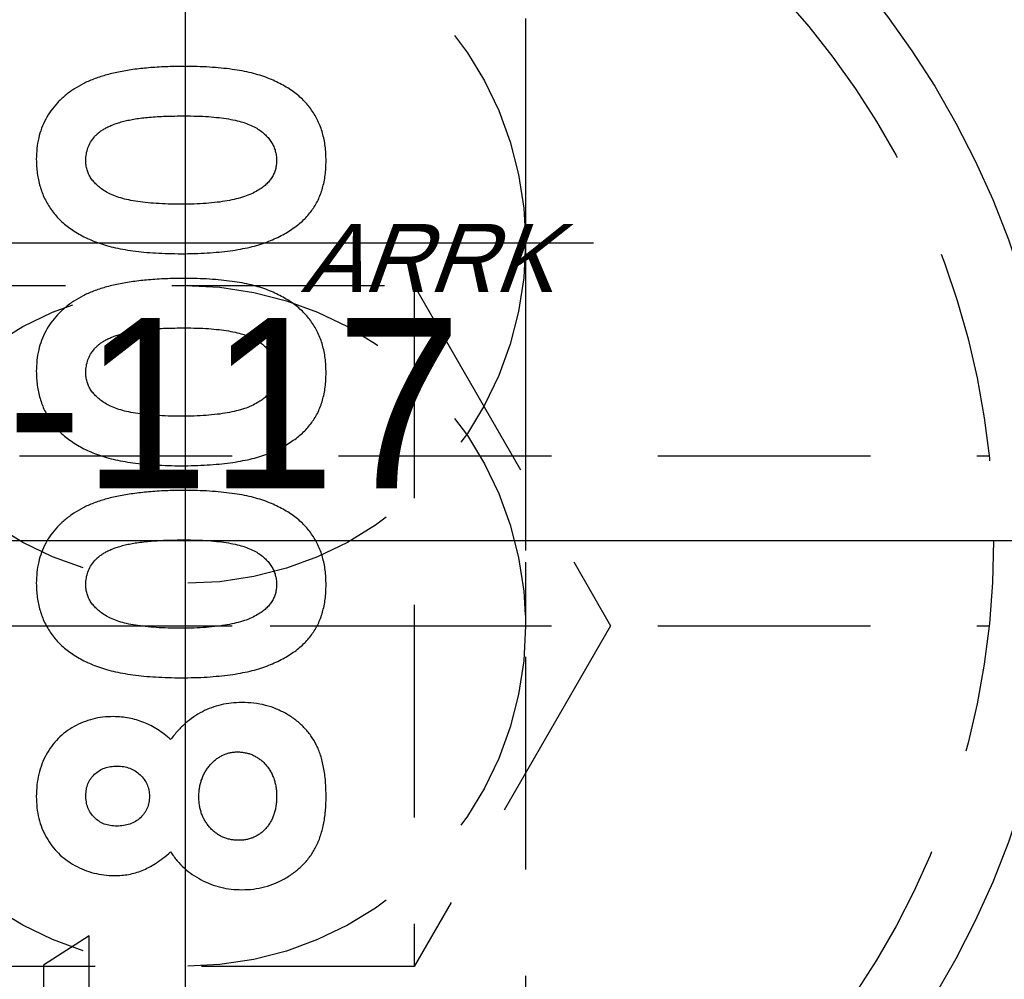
# Model space of a CAD drawing. Extents: x 2651 to 11825, y -3833 to 1075.
# Tile 256 of 256: x 4109 to 4120, y 314 to 326. Entities that reach past the tile are written whole.
import ezdxf

# ---------------------------------------------------------------- set-up
doc = ezdxf.new("R2010")
doc.units = 0
doc.header["$LTSCALE"] = 10
for name, pattern in [('CENTER', [2, 1.25, -0.25, 0.25, -0.25]), ('CNSCEN', [17, 15, -1, 0, -1]), ('CNSHID', [4, 3, -1]), ('HIDDEN', [0.375, 0.25, -0.125])]:
    doc.linetypes.add(name, pattern=pattern)
doc.layers.get('0').update_dxf_attribs({"linetype": 'CONTINUOUS'})
doc.layers.get('Defpoints').update_dxf_attribs({"linetype": 'CONTINUOUS'})
for name, color, linetype in [('1', 7, 'CONTINUOUS'), ('9', 3, 'CONTINUOUS'), ('COOL', 150, 'HIDDEN'), ('DIM', 3, 'CONTINUOUS'), ('PIN', 3, 'CONTINUOUS'), ('WL1-HL', 4, 'CNSHID'), ('WOR1-CL', 1, 'CNSCEN'), ('WOR1-DL', 7, 'CONTINUOUS')]:
    doc.layers.add(name, color=color, linetype=linetype)
doc.styles.add('china', font='txt')
doc.styles.get("Standard").update_dxf_attribs({"font": 'romans.shx'})
doc.dimstyles.new('MM& INCH5', dxfattribs={"dimtxt": 5, "dimasz": 2.5, "dimexe": 1, "dimexo": 0.5, "dimtad": 0, "dimrnd": 1.38778e-17, "dimzin": 9, "dimdsep": 46, "dimtxsty": 'Standard', "dimblk": 'CLOSED', "dimcen": 0, "dimclrd": 3, "dimclre": 3, "dimclrt": 3, "dimazin": 2, "dimtfac": 0.75, "dimtofl": 0, "dimtmove": 0, "dimatfit": 3, "dimfxl": 0, "dimtolj": 1, "dimarcsym": 0})
doc.dimstyles.new('T5', dxfattribs={"dimtxt": 5, "dimasz": 4, "dimexe": 1.5, "dimexo": 1, "dimgap": 1.5, "dimtad": 0, "dimrnd": 1.38778e-17, "dimzin": 9, "dimdsep": 46, "dimtxsty": 'Standard', "dimblk": 'CLOSED', "dimcen": 0, "dimclrd": 3, "dimclre": 3, "dimclrt": 3, "dimazin": 2, "dimtfac": 0.75, "dimtofl": 0, "dimtmove": 0, "dimatfit": 3, "dimfxl": 0, "dimtolj": 1, "dimarcsym": 0})

# ---------------------------------------------------------------- blocks, each defined once
blk = doc.blocks.new('DSD')
at = {"layer": '1', "color": 7, "linetype": 'Continuous'}
for p, q in [((483.499, 546.355), (482.959, 546.008)), ((483.499, 545.691), (483.499, 546.355)), ((482.959, 546.008), (482.959, 545.11))]:
    blk.add_line(p, q, dxfattribs=at)
for points, knots in [([(484.61, 556.569), (484.539, 556.568), (484.4, 556.567), (484.2, 556.554), (484.015, 556.534), (483.845, 556.505), (483.69, 556.468), (483.552, 556.422), (483.427, 556.369), (483.353, 556.324), (483.317, 556.303)], [0, 0, 0, 0, 0.161071, 0.310789, 0.449904, 0.578376, 0.696617, 0.805987, 0.906562, 1, 1, 1, 1]), ([(486.281, 555.461), (486.28, 555.49), (486.279, 555.547), (486.272, 555.631), (486.258, 555.71), (486.24, 555.786), (486.216, 555.859), (486.187, 555.929), (486.152, 555.994), (486.112, 556.057), (486.067, 556.115), (486.016, 556.17), (485.96, 556.223), (485.897, 556.272), (485.83, 556.317), (485.757, 556.359), (485.679, 556.398), (485.594, 556.434), (485.502, 556.466), (485.402, 556.494), (485.292, 556.517), (485.173, 556.536), (485.046, 556.55), (484.909, 556.561), (484.763, 556.568), (484.662, 556.569), (484.61, 556.569)], [0, 0, 0, 0, 0.038217, 0.074867, 0.110158, 0.144454, 0.17808, 0.211171, 0.243687, 0.275872, 0.308376, 0.341263, 0.37515, 0.409655, 0.445157, 0.482073, 0.520576, 0.560554, 0.603108, 0.648689, 0.697948, 0.750768, 0.807309, 0.867656, 0.931861, 1, 1, 1, 1]), ([(483.317, 556.303), (483.282, 556.278), (483.213, 556.229), (483.123, 556.143), (483.047, 556.05), (482.984, 555.95), (482.935, 555.842), (482.901, 555.727), (482.881, 555.605), (482.878, 555.521), (482.876, 555.478)], [0, 0, 0, 0, 0.132314, 0.2587, 0.380912, 0.500535, 0.620923, 0.742376, 0.868281, 1, 1, 1, 1]), ([(483.458, 555.464), (483.459, 555.489), (483.461, 555.539), (483.481, 555.612), (483.512, 555.68), (483.55, 555.732), (483.585, 555.771), (483.618, 555.798), (483.654, 555.824), (483.695, 555.847), (483.741, 555.869), (483.79, 555.89), (483.845, 555.908), (483.904, 555.925), (483.969, 555.94), (484.041, 555.953), (484.12, 555.964), (484.205, 555.972), (484.298, 555.979), (484.398, 555.984), (484.505, 555.986), (484.579, 555.987), (484.617, 555.988)], [0, 0, 0, 0, 0.053834, 0.105543, 0.158054, 0.211987, 0.240207, 0.269794, 0.301343, 0.334608, 0.370284, 0.408089, 0.448681, 0.492069, 0.538664, 0.590371, 0.646388, 0.707195, 0.772947, 0.843643, 0.919308, 1, 1, 1, 1]), ([(484.617, 555.988), (484.666, 555.987), (484.761, 555.986), (484.897, 555.98), (485.021, 555.968), (485.133, 555.953), (485.233, 555.932), (485.322, 555.908), (485.399, 555.879), (485.465, 555.844), (485.52, 555.806), (485.568, 555.765), (485.609, 555.722), (485.642, 555.676), (485.668, 555.627), (485.686, 555.575), (485.697, 555.52), (485.699, 555.483), (485.7, 555.464)], [0, 0, 0, 0, 0.110734, 0.212341, 0.305502, 0.389835, 0.46669, 0.535262, 0.596763, 0.651066, 0.701036, 0.74786, 0.791833, 0.834284, 0.875334, 0.916035, 0.957652, 1, 1, 1, 1]), ([(482.876, 555.478), (482.877, 555.45), (482.878, 555.395), (482.886, 555.313), (482.9, 555.235), (482.919, 555.159), (482.943, 555.086), (482.973, 555.017), (483.009, 554.95), (483.05, 554.887), (483.096, 554.826), (483.149, 554.769), (483.207, 554.715), (483.271, 554.666), (483.341, 554.62), (483.416, 554.577), (483.497, 554.538), (483.584, 554.502), (483.679, 554.47), (483.782, 554.443), (483.893, 554.42), (484.014, 554.401), (484.143, 554.386), (484.281, 554.376), (484.428, 554.369), (484.528, 554.369), (484.58, 554.368)], [0, 0, 0, 0, 0.036635, 0.072034, 0.106626, 0.140306, 0.173619, 0.206426, 0.239067, 0.271883, 0.30484, 0.338529, 0.372616, 0.407548, 0.443719, 0.481312, 0.520113, 0.560913, 0.604025, 0.650075, 0.699572, 0.752363, 0.808789, 0.868954, 0.932675, 1, 1, 1, 1]), ([(484.58, 554.95), (484.529, 554.95), (484.431, 554.95), (484.29, 554.958), (484.161, 554.968), (484.044, 554.984), (483.94, 555.003), (483.849, 555.028), (483.769, 555.056), (483.701, 555.091), (483.644, 555.128), (483.594, 555.168), (483.552, 555.211), (483.517, 555.256), (483.49, 555.304), (483.471, 555.355), (483.46, 555.409), (483.458, 555.445), (483.458, 555.464)], [0, 0, 0, 0, 0.112115, 0.215802, 0.310203, 0.395993, 0.47341, 0.542778, 0.604548, 0.659357, 0.708764, 0.755356, 0.798687, 0.840017, 0.880203, 0.919733, 0.959049, 1, 1, 1, 1]), ([(484.58, 554.368), (484.632, 554.369), (484.734, 554.369), (484.882, 554.376), (485.021, 554.387), (485.151, 554.401), (485.272, 554.421), (485.385, 554.444), (485.489, 554.471), (485.583, 554.504), (485.671, 554.54), (485.752, 554.579), (485.827, 554.621), (485.896, 554.665), (485.959, 554.714), (486.017, 554.764), (486.067, 554.818), (486.113, 554.875), (486.153, 554.935), (486.188, 554.999), (486.216, 555.067), (486.24, 555.138), (486.258, 555.214), (486.272, 555.293), (486.279, 555.376), (486.28, 555.432), (486.281, 555.461)], [0, 0, 0, 0, 0.068491, 0.133077, 0.193829, 0.251083, 0.304401, 0.354408, 0.401295, 0.444701, 0.485692, 0.524676, 0.562307, 0.597947, 0.632474, 0.665752, 0.697985, 0.729586, 0.760825, 0.792355, 0.824313, 0.857156, 0.890927, 0.92596, 0.962061, 1, 1, 1, 1]), ([(485.7, 555.464), (485.699, 555.446), (485.698, 555.41), (485.687, 555.358), (485.67, 555.309), (485.645, 555.263), (485.613, 555.219), (485.575, 555.179), (485.529, 555.142), (485.495, 555.12), (485.477, 555.109)], [0, 0, 0, 0, 0.124035, 0.242846, 0.360342, 0.479042, 0.599334, 0.725488, 0.858549, 1, 1, 1, 1]), ([(485.477, 555.109), (485.453, 555.096), (485.403, 555.069), (485.318, 555.037), (485.223, 555.01), (485.116, 554.987), (484.998, 554.971), (484.868, 554.958), (484.728, 554.951), (484.631, 554.95), (484.58, 554.95)], [0, 0, 0, 0, 0.088871, 0.186355, 0.294078, 0.412237, 0.541778, 0.682703, 0.835096, 1, 1, 1, 1]), ([(484.61, 554.078), (484.539, 554.077), (484.4, 554.076), (484.2, 554.062), (484.015, 554.043), (483.845, 554.013), (483.69, 553.977), (483.552, 553.931), (483.427, 553.878), (483.353, 553.833), (483.317, 553.812)], [0, 0, 0, 0, 0.161071, 0.310789, 0.449904, 0.578376, 0.696617, 0.805987, 0.906562, 1, 1, 1, 1]), ([(486.281, 552.97), (486.28, 552.999), (486.279, 553.056), (486.272, 553.139), (486.258, 553.219), (486.24, 553.295), (486.216, 553.368), (486.187, 553.437), (486.152, 553.503), (486.112, 553.565), (486.067, 553.624), (486.016, 553.679), (485.96, 553.732), (485.897, 553.78), (485.83, 553.826), (485.757, 553.868), (485.679, 553.907), (485.594, 553.943), (485.502, 553.975), (485.402, 554.003), (485.292, 554.026), (485.173, 554.044), (485.046, 554.059), (484.909, 554.07), (484.763, 554.077), (484.662, 554.077), (484.61, 554.078)], [0, 0, 0, 0, 0.038217, 0.074867, 0.110158, 0.144454, 0.17808, 0.211171, 0.243687, 0.275872, 0.308376, 0.341263, 0.37515, 0.409655, 0.445157, 0.482073, 0.520576, 0.560554, 0.603108, 0.648689, 0.697948, 0.750768, 0.807309, 0.867656, 0.931861, 1, 1, 1, 1]), ([(483.317, 553.812), (483.282, 553.787), (483.213, 553.737), (483.123, 553.651), (483.047, 553.559), (482.984, 553.458), (482.935, 553.351), (482.901, 553.236), (482.881, 553.114), (482.878, 553.03), (482.876, 552.987)], [0, 0, 0, 0, 0.132314, 0.2587, 0.380912, 0.500535, 0.620923, 0.742376, 0.868281, 1, 1, 1, 1]), ([(483.458, 552.973), (483.459, 552.998), (483.461, 553.048), (483.481, 553.121), (483.512, 553.189), (483.55, 553.241), (483.585, 553.28), (483.618, 553.307), (483.654, 553.333), (483.695, 553.356), (483.741, 553.378), (483.79, 553.399), (483.845, 553.417), (483.904, 553.434), (483.969, 553.449), (484.041, 553.461), (484.12, 553.473), (484.205, 553.481), (484.298, 553.488), (484.398, 553.493), (484.505, 553.495), (484.579, 553.496), (484.617, 553.496)], [0, 0, 0, 0, 0.053834, 0.105543, 0.158054, 0.211987, 0.240207, 0.269794, 0.301343, 0.334608, 0.370284, 0.408089, 0.448681, 0.492069, 0.538664, 0.590371, 0.646388, 0.707195, 0.772947, 0.843643, 0.919308, 1, 1, 1, 1]), ([(484.617, 553.496), (484.666, 553.496), (484.761, 553.495), (484.897, 553.489), (485.021, 553.477), (485.133, 553.462), (485.233, 553.441), (485.322, 553.417), (485.399, 553.387), (485.465, 553.353), (485.52, 553.315), (485.568, 553.274), (485.609, 553.231), (485.642, 553.185), (485.668, 553.136), (485.686, 553.084), (485.697, 553.029), (485.699, 552.992), (485.7, 552.973)], [0, 0, 0, 0, 0.110734, 0.212341, 0.305502, 0.389835, 0.46669, 0.535262, 0.596763, 0.651066, 0.701036, 0.74786, 0.791833, 0.834284, 0.875334, 0.916035, 0.957652, 1, 1, 1, 1]), ([(482.876, 552.987), (482.877, 552.959), (482.878, 552.904), (482.886, 552.822), (482.9, 552.744), (482.919, 552.668), (482.943, 552.595), (482.973, 552.525), (483.009, 552.459), (483.05, 552.395), (483.096, 552.335), (483.149, 552.278), (483.207, 552.224), (483.271, 552.175), (483.341, 552.129), (483.416, 552.086), (483.497, 552.047), (483.584, 552.011), (483.679, 551.979), (483.782, 551.952), (483.893, 551.929), (484.014, 551.91), (484.143, 551.895), (484.281, 551.885), (484.428, 551.878), (484.528, 551.877), (484.58, 551.877)], [0, 0, 0, 0, 0.036635, 0.072034, 0.106626, 0.140306, 0.173619, 0.206426, 0.239067, 0.271883, 0.30484, 0.338529, 0.372616, 0.407548, 0.443719, 0.481312, 0.520113, 0.560913, 0.604025, 0.650075, 0.699572, 0.752363, 0.808789, 0.868954, 0.932675, 1, 1, 1, 1]), ([(484.58, 552.458), (484.529, 552.459), (484.431, 552.459), (484.29, 552.467), (484.161, 552.477), (484.044, 552.492), (483.94, 552.512), (483.849, 552.537), (483.769, 552.565), (483.701, 552.599), (483.644, 552.637), (483.594, 552.677), (483.552, 552.72), (483.517, 552.765), (483.49, 552.813), (483.471, 552.864), (483.46, 552.918), (483.458, 552.954), (483.458, 552.973)], [0, 0, 0, 0, 0.112115, 0.215802, 0.310203, 0.395993, 0.47341, 0.542778, 0.604548, 0.659357, 0.708764, 0.755356, 0.798687, 0.840017, 0.880203, 0.919733, 0.959049, 1, 1, 1, 1]), ([(484.58, 551.877), (484.632, 551.877), (484.734, 551.878), (484.882, 551.885), (485.021, 551.896), (485.151, 551.91), (485.272, 551.93), (485.385, 551.953), (485.489, 551.98), (485.583, 552.013), (485.671, 552.049), (485.752, 552.088), (485.827, 552.13), (485.896, 552.174), (485.959, 552.222), (486.017, 552.273), (486.067, 552.327), (486.113, 552.384), (486.153, 552.444), (486.188, 552.507), (486.216, 552.576), (486.24, 552.647), (486.258, 552.723), (486.272, 552.802), (486.279, 552.885), (486.28, 552.941), (486.281, 552.97)], [0, 0, 0, 0, 0.068491, 0.133077, 0.193829, 0.251083, 0.304401, 0.354408, 0.401295, 0.444701, 0.485692, 0.524676, 0.562307, 0.597947, 0.632474, 0.665752, 0.697985, 0.729586, 0.760825, 0.792355, 0.824313, 0.857156, 0.890927, 0.92596, 0.962061, 1, 1, 1, 1]), ([(485.7, 552.973), (485.699, 552.955), (485.698, 552.919), (485.687, 552.867), (485.67, 552.818), (485.645, 552.772), (485.613, 552.728), (485.575, 552.688), (485.529, 552.651), (485.495, 552.629), (485.477, 552.618)], [0, 0, 0, 0, 0.124035, 0.242846, 0.360342, 0.479042, 0.599334, 0.725488, 0.858549, 1, 1, 1, 1]), ([(485.477, 552.618), (485.453, 552.605), (485.403, 552.577), (485.318, 552.546), (485.223, 552.519), (485.116, 552.496), (484.998, 552.48), (484.868, 552.467), (484.728, 552.46), (484.631, 552.459), (484.58, 552.458)], [0, 0, 0, 0, 0.088871, 0.186355, 0.294078, 0.412237, 0.541778, 0.682703, 0.835096, 1, 1, 1, 1]), ([(484.61, 551.587), (484.539, 551.586), (484.4, 551.585), (484.2, 551.571), (484.015, 551.551), (483.845, 551.522), (483.69, 551.486), (483.552, 551.44), (483.427, 551.387), (483.353, 551.342), (483.317, 551.321)], [0, 0, 0, 0, 0.161071, 0.310789, 0.449904, 0.578376, 0.696617, 0.805987, 0.906562, 1, 1, 1, 1]), ([(486.281, 550.479), (486.28, 550.508), (486.279, 550.565), (486.272, 550.648), (486.258, 550.728), (486.24, 550.804), (486.216, 550.877), (486.187, 550.946), (486.152, 551.012), (486.112, 551.074), (486.067, 551.133), (486.016, 551.188), (485.96, 551.241), (485.897, 551.289), (485.83, 551.335), (485.757, 551.377), (485.679, 551.416), (485.594, 551.452), (485.502, 551.484), (485.402, 551.512), (485.292, 551.535), (485.173, 551.553), (485.046, 551.568), (484.909, 551.579), (484.763, 551.586), (484.662, 551.586), (484.61, 551.587)], [0, 0, 0, 0, 0.038217, 0.074867, 0.110158, 0.144454, 0.17808, 0.211171, 0.243687, 0.275872, 0.308376, 0.341263, 0.37515, 0.409655, 0.445157, 0.482073, 0.520576, 0.560554, 0.603108, 0.648689, 0.697948, 0.750768, 0.807309, 0.867656, 0.931861, 1, 1, 1, 1]), ([(483.317, 551.321), (483.282, 551.295), (483.213, 551.246), (483.123, 551.16), (483.047, 551.068), (482.984, 550.967), (482.935, 550.86), (482.901, 550.745), (482.881, 550.623), (482.878, 550.539), (482.876, 550.496)], [0, 0, 0, 0, 0.132314, 0.2587, 0.380912, 0.500535, 0.620923, 0.742376, 0.868281, 1, 1, 1, 1]), ([(483.458, 550.482), (483.459, 550.507), (483.461, 550.557), (483.481, 550.629), (483.512, 550.698), (483.55, 550.75), (483.585, 550.788), (483.618, 550.815), (483.654, 550.842), (483.695, 550.865), (483.741, 550.887), (483.79, 550.908), (483.845, 550.925), (483.904, 550.943), (483.969, 550.958), (484.041, 550.97), (484.12, 550.982), (484.205, 550.989), (484.298, 550.997), (484.398, 551.002), (484.505, 551.004), (484.579, 551.005), (484.617, 551.005)], [0, 0, 0, 0, 0.053834, 0.105543, 0.158054, 0.211987, 0.240207, 0.269794, 0.301343, 0.334608, 0.370284, 0.408089, 0.448681, 0.492069, 0.538664, 0.590371, 0.646388, 0.707195, 0.772947, 0.843643, 0.919308, 1, 1, 1, 1]), ([(484.617, 551.005), (484.666, 551.005), (484.761, 551.004), (484.897, 550.998), (485.021, 550.986), (485.133, 550.971), (485.233, 550.95), (485.322, 550.926), (485.399, 550.896), (485.465, 550.862), (485.52, 550.824), (485.568, 550.783), (485.609, 550.74), (485.642, 550.694), (485.668, 550.645), (485.686, 550.593), (485.697, 550.538), (485.699, 550.501), (485.7, 550.482)], [0, 0, 0, 0, 0.110734, 0.212341, 0.305502, 0.389835, 0.46669, 0.535262, 0.596763, 0.651066, 0.701036, 0.74786, 0.791833, 0.834284, 0.875334, 0.916035, 0.957652, 1, 1, 1, 1]), ([(482.876, 550.496), (482.877, 550.468), (482.878, 550.413), (482.886, 550.331), (482.9, 550.253), (482.919, 550.177), (482.943, 550.104), (482.973, 550.034), (483.009, 549.968), (483.05, 549.904), (483.096, 549.843), (483.149, 549.787), (483.207, 549.733), (483.271, 549.684), (483.341, 549.638), (483.416, 549.595), (483.497, 549.556), (483.584, 549.52), (483.679, 549.488), (483.782, 549.461), (483.893, 549.438), (484.014, 549.418), (484.143, 549.404), (484.281, 549.394), (484.428, 549.387), (484.528, 549.386), (484.58, 549.386)], [0, 0, 0, 0, 0.036635, 0.072034, 0.106626, 0.140306, 0.173619, 0.206426, 0.239067, 0.271883, 0.30484, 0.338529, 0.372616, 0.407548, 0.443719, 0.481312, 0.520113, 0.560913, 0.604025, 0.650075, 0.699572, 0.752363, 0.808789, 0.868954, 0.932675, 1, 1, 1, 1]), ([(484.58, 549.967), (484.529, 549.967), (484.431, 549.968), (484.29, 549.975), (484.161, 549.986), (484.044, 550.001), (483.94, 550.021), (483.849, 550.045), (483.769, 550.074), (483.701, 550.108), (483.644, 550.146), (483.594, 550.186), (483.552, 550.229), (483.517, 550.274), (483.49, 550.322), (483.471, 550.373), (483.46, 550.426), (483.458, 550.463), (483.458, 550.482)], [0, 0, 0, 0, 0.112115, 0.215802, 0.310203, 0.395993, 0.47341, 0.542778, 0.604548, 0.659357, 0.708764, 0.755356, 0.798687, 0.840017, 0.880203, 0.919733, 0.959049, 1, 1, 1, 1]), ([(484.58, 549.386), (484.632, 549.386), (484.734, 549.387), (484.882, 549.393), (485.021, 549.405), (485.151, 549.419), (485.272, 549.439), (485.385, 549.462), (485.489, 549.489), (485.583, 549.522), (485.671, 549.558), (485.752, 549.597), (485.827, 549.639), (485.896, 549.683), (485.959, 549.731), (486.017, 549.782), (486.067, 549.836), (486.113, 549.892), (486.153, 549.953), (486.188, 550.016), (486.216, 550.084), (486.24, 550.156), (486.258, 550.231), (486.272, 550.31), (486.279, 550.394), (486.28, 550.45), (486.281, 550.479)], [0, 0, 0, 0, 0.068491, 0.133077, 0.193829, 0.251083, 0.304401, 0.354408, 0.401295, 0.444701, 0.485692, 0.524676, 0.562307, 0.597947, 0.632474, 0.665752, 0.697985, 0.729586, 0.760825, 0.792355, 0.824313, 0.857156, 0.890927, 0.92596, 0.962061, 1, 1, 1, 1]), ([(485.7, 550.482), (485.699, 550.463), (485.698, 550.428), (485.687, 550.376), (485.67, 550.327), (485.645, 550.28), (485.613, 550.237), (485.575, 550.197), (485.529, 550.16), (485.495, 550.138), (485.477, 550.127)], [0, 0, 0, 0, 0.124035, 0.242846, 0.360342, 0.479042, 0.599334, 0.725488, 0.858549, 1, 1, 1, 1]), ([(485.477, 550.127), (485.453, 550.114), (485.403, 550.086), (485.318, 550.055), (485.223, 550.028), (485.116, 550.005), (484.998, 549.989), (484.868, 549.975), (484.728, 549.969), (484.631, 549.968), (484.58, 549.967)], [0, 0, 0, 0, 0.088871, 0.186355, 0.294078, 0.412237, 0.541778, 0.682703, 0.835096, 1, 1, 1, 1]), ([(485.291, 549.095), (485.249, 549.094), (485.168, 549.091), (485.048, 549.071), (484.934, 549.036), (484.826, 548.988), (484.723, 548.927), (484.627, 548.851), (484.536, 548.762), (484.482, 548.695), (484.454, 548.66)], [0, 0, 0, 0, 0.127276, 0.250113, 0.370492, 0.489901, 0.611006, 0.735976, 0.864676, 1, 1, 1, 1]), ([(486.281, 547.987), (486.281, 548.018), (486.28, 548.079), (486.275, 548.168), (486.266, 548.252), (486.253, 548.331), (486.237, 548.405), (486.217, 548.474), (486.194, 548.538), (486.159, 548.617), (486.104, 548.706), (486.023, 548.804), (485.927, 548.889), (485.819, 548.963), (485.698, 549.021), (485.569, 549.065), (485.432, 549.091), (485.339, 549.094), (485.291, 549.095)], [0, 0, 0, 0, 0.055435, 0.108254, 0.158196, 0.205337, 0.250257, 0.292763, 0.333308, 0.371723, 0.445982, 0.520049, 0.595546, 0.673687, 0.753384, 0.833349, 0.915178, 1, 1, 1, 1]), ([(483.784, 548.929), (483.742, 548.928), (483.66, 548.925), (483.54, 548.903), (483.426, 548.865), (483.318, 548.814), (483.219, 548.75), (483.13, 548.673), (483.055, 548.582), (482.99, 548.482), (482.939, 548.372), (482.903, 548.252), (482.88, 548.124), (482.878, 548.036), (482.876, 547.991)], [0, 0, 0, 0, 0.085205, 0.168105, 0.249227, 0.330676, 0.411657, 0.491096, 0.570629, 0.651741, 0.734794, 0.819583, 0.907717, 1, 1, 1, 1]), ([(484.454, 548.66), (484.429, 548.681), (484.381, 548.724), (484.302, 548.778), (484.222, 548.824), (484.139, 548.863), (484.053, 548.892), (483.966, 548.914), (483.876, 548.926), (483.815, 548.928), (483.784, 548.929)], [0, 0, 0, 0, 0.132691, 0.261229, 0.386616, 0.5095, 0.631048, 0.753001, 0.875241, 1, 1, 1, 1]), ([(484.786, 547.986), (484.787, 548.004), (484.787, 548.04), (484.794, 548.093), (484.804, 548.143), (484.818, 548.192), (484.838, 548.238), (484.861, 548.282), (484.888, 548.323), (484.919, 548.362), (484.953, 548.397), (484.989, 548.429), (485.027, 548.455), (485.066, 548.476), (485.106, 548.494), (485.149, 548.505), (485.193, 548.513), (485.223, 548.514), (485.238, 548.514)], [0, 0, 0, 0, 0.070599, 0.139149, 0.206028, 0.270871, 0.334512, 0.399137, 0.463434, 0.527972, 0.592126, 0.65344, 0.712618, 0.770133, 0.826602, 0.883252, 0.941109, 1, 1, 1, 1]), ([(485.238, 548.514), (485.254, 548.514), (485.286, 548.513), (485.331, 548.506), (485.376, 548.495), (485.418, 548.479), (485.458, 548.459), (485.496, 548.434), (485.533, 548.405), (485.567, 548.371), (485.598, 548.334), (485.625, 548.293), (485.649, 548.25), (485.666, 548.204), (485.682, 548.155), (485.692, 548.104), (485.699, 548.049), (485.699, 548.012), (485.7, 547.993)], [0, 0, 0, 0, 0.060864, 0.120715, 0.178298, 0.236019, 0.29302, 0.351482, 0.411328, 0.473181, 0.535898, 0.598282, 0.66091, 0.724489, 0.789043, 0.857007, 0.926649, 1, 1, 1, 1]), ([(483.458, 548.005), (483.459, 548.029), (483.461, 548.075), (483.481, 548.142), (483.514, 548.201), (483.56, 548.253), (483.615, 548.295), (483.679, 548.327), (483.75, 548.345), (483.8, 548.347), (483.825, 548.348)], [0, 0, 0, 0, 0.127262, 0.247553, 0.366178, 0.488656, 0.611945, 0.735099, 0.863648, 1, 1, 1, 1]), ([(483.825, 548.348), (483.851, 548.347), (483.902, 548.344), (483.974, 548.325), (484.04, 548.293), (484.097, 548.248), (484.144, 548.194), (484.18, 548.133), (484.201, 548.065), (484.204, 548.018), (484.205, 547.994)], [0, 0, 0, 0, 0.133898, 0.261449, 0.385304, 0.511572, 0.636353, 0.7554, 0.874932, 1, 1, 1, 1]), ([(482.876, 547.991), (482.878, 547.946), (482.88, 547.86), (482.903, 547.734), (482.939, 547.617), (482.992, 547.508), (483.057, 547.409), (483.135, 547.321), (483.226, 547.244), (483.328, 547.179), (483.437, 547.126), (483.552, 547.088), (483.671, 547.066), (483.752, 547.063), (483.793, 547.061)], [0, 0, 0, 0, 0.091221, 0.177862, 0.261335, 0.343215, 0.424061, 0.504025, 0.585043, 0.667993, 0.751668, 0.833587, 0.916294, 1, 1, 1, 1]), ([(483.821, 547.642), (483.795, 547.643), (483.746, 547.646), (483.675, 547.664), (483.612, 547.697), (483.557, 547.74), (483.513, 547.795), (483.48, 547.858), (483.461, 547.929), (483.459, 547.979), (483.458, 548.005)], [0, 0, 0, 0, 0.133239, 0.257679, 0.377945, 0.498835, 0.619558, 0.739824, 0.86564, 1, 1, 1, 1]), ([(484.205, 547.994), (484.204, 547.969), (484.202, 547.921), (484.181, 547.853), (484.147, 547.792), (484.1, 547.739), (484.042, 547.696), (483.975, 547.664), (483.9, 547.646), (483.848, 547.643), (483.821, 547.642)], [0, 0, 0, 0, 0.1261, 0.245667, 0.362596, 0.483064, 0.606895, 0.731199, 0.860607, 1, 1, 1, 1]), ([(485.251, 547.476), (485.235, 547.477), (485.203, 547.478), (485.157, 547.484), (485.112, 547.496), (485.069, 547.512), (485.028, 547.532), (484.99, 547.558), (484.953, 547.587), (484.919, 547.622), (484.888, 547.659), (484.861, 547.699), (484.837, 547.741), (484.818, 547.786), (484.804, 547.833), (484.794, 547.882), (484.787, 547.933), (484.787, 547.968), (484.786, 547.986)], [0, 0, 0, 0, 0.063232, 0.123596, 0.183631, 0.241965, 0.301454, 0.360997, 0.421479, 0.484582, 0.547964, 0.610316, 0.672871, 0.735109, 0.798492, 0.863878, 0.930919, 1, 1, 1, 1]), ([(485.7, 547.993), (485.699, 547.974), (485.699, 547.936), (485.693, 547.881), (485.683, 547.83), (485.669, 547.781), (485.652, 547.735), (485.63, 547.692), (485.604, 547.652), (485.575, 547.616), (485.543, 547.583), (485.508, 547.554), (485.471, 547.53), (485.431, 547.51), (485.389, 547.495), (485.345, 547.484), (485.299, 547.477), (485.267, 547.476), (485.251, 547.476)], [0, 0, 0, 0, 0.075044, 0.146237, 0.214829, 0.280463, 0.343689, 0.406255, 0.467269, 0.527809, 0.587997, 0.646697, 0.703965, 0.760495, 0.818097, 0.877165, 0.937588, 1, 1, 1, 1]), ([(485.291, 546.895), (485.337, 546.896), (485.427, 546.899), (485.559, 546.926), (485.687, 546.97), (485.807, 547.029), (485.917, 547.103), (486.015, 547.189), (486.098, 547.288), (486.153, 547.38), (486.191, 547.46), (486.214, 547.523), (486.235, 547.591), (486.252, 547.662), (486.265, 547.738), (486.274, 547.818), (486.28, 547.901), (486.281, 547.958), (486.281, 547.987)], [0, 0, 0, 0, 0.082105, 0.162845, 0.24281, 0.324136, 0.404552, 0.481939, 0.558683, 0.635915, 0.675544, 0.716421, 0.758883, 0.802991, 0.848925, 0.897233, 0.947306, 1, 1, 1, 1]), ([(483.793, 547.061), (483.822, 547.062), (483.878, 547.063), (483.962, 547.074), (484.041, 547.093), (484.12, 547.12), (484.199, 547.156), (484.28, 547.206), (484.367, 547.266), (484.424, 547.314), (484.454, 547.339)], [0, 0, 0, 0, 0.117593, 0.230768, 0.342388, 0.452438, 0.56823, 0.697745, 0.841089, 1, 1, 1, 1]), ([(484.454, 547.339), (484.478, 547.305), (484.526, 547.237), (484.612, 547.149), (484.708, 547.072), (484.814, 547.009), (484.926, 546.958), (485.044, 546.922), (485.166, 546.899), (485.249, 546.896), (485.291, 546.895)], [0, 0, 0, 0, 0.126717, 0.250825, 0.374307, 0.498747, 0.623473, 0.74737, 0.87229, 1, 1, 1, 1])]:
    blk.add_open_spline(points, degree=3, knots=knots, dxfattribs=at)
blk = doc.blocks.new('*D142')
at = {"layer": 'Defpoints', "color": 0}
for p in [(4171.684, 387.642), (3870.047, 319.642), (3896.684, 319.642)]:
    blk.add_point(p, dxfattribs=at)
at = {"layer": 'DIM', "color": 3, "lineweight": -2}
blk.add_line((3896.184, 319.642), (3870.047, 319.642), dxfattribs=at)
at = {"layer": 'DIM', "color": 3, "insert": (3849.184, 319.642), "char_height": 5, "attachment_point": 5}
blk.add_mtext('\\A1;68 [2.677]', dxfattribs=at)
blk = doc.blocks.new('_Closed')
at = {"color": 0, "linetype": 'ByBlock', "lineweight": -2}
for p, q in [((-1, 0.1667), (0, 0)), ((-1, 0.1667), (-1, -0.1667)), ((0, 0), (-1, -0.1667)), ((0, 0), (-1, 0))]:
    blk.add_line(p, q, dxfattribs=at)
blk = doc.blocks.new('*D143')
at = {"layer": 'Defpoints', "color": 0}
for p in [(4171.684, 387.642), (3870.047, 255.642), (3896.684, 255.642)]:
    blk.add_point(p, dxfattribs=at)
at = {"layer": 'DIM', "color": 3, "lineweight": -2}
blk.add_line((3896.184, 255.642), (3870.047, 255.642), dxfattribs=at)
at = {"layer": 'DIM', "color": 3, "insert": (3847.041, 255.642), "char_height": 5, "attachment_point": 5}
blk.add_mtext('\\A1;132 [5.197]', dxfattribs=at)
blk = doc.blocks.new('*D144')
at = {"layer": 'Defpoints', "color": 0}
for p in [(4171.684, 387.642), (3870.047, 263.642), (3962.156, 262.642)]:
    blk.add_point(p, dxfattribs=at)
at = {"layer": 'DIM', "color": 3, "lineweight": -2}
for p, q in [((3875.047, 263.642), (3870.047, 263.642)), ((3880.047, 262.642), (3875.047, 263.642)), ((3961.656, 262.642), (3880.047, 262.642))]:
    blk.add_line(p, q, dxfattribs=at)
at = {"layer": 'DIM', "color": 3, "insert": (3847.041, 263.642), "char_height": 5, "attachment_point": 5}
blk.add_mtext('\\A1;125 [4.921]', dxfattribs=at)
blk = doc.blocks.new('*D145')
at = {"layer": 'Defpoints', "color": 0}
for p in [(4171.684, 387.642), (3870.047, 212.642), (3896.684, 212.642)]:
    blk.add_point(p, dxfattribs=at)
at = {"layer": 'DIM', "color": 3, "lineweight": -2}
blk.add_line((3896.184, 212.642), (3870.047, 212.642), dxfattribs=at)
at = {"layer": 'DIM', "color": 3, "insert": (3849.422, 212.642), "char_height": 5, "attachment_point": 5}
blk.add_mtext('\\A1;175 [6.89]', dxfattribs=at)
blk = doc.blocks.new('*D146')
at = {"layer": 'Defpoints', "color": 0}
for p in [(4171.684, 387.642), (3870.047, 182.642), (3896.684, 182.642)]:
    blk.add_point(p, dxfattribs=at)
at = {"layer": 'DIM', "color": 3, "lineweight": -2}
blk.add_line((3896.184, 182.642), (3870.047, 182.642), dxfattribs=at)
at = {"layer": 'DIM', "color": 3, "insert": (3846.684, 182.642), "char_height": 5, "attachment_point": 5}
blk.add_mtext('\\A1;205 [8.071]', dxfattribs=at)
blk = doc.blocks.new('*D147')
at = {"layer": 'Defpoints', "color": 0}
for p in [(4171.684, 387.642), (3870.047, 162.642), (3896.684, 162.642)]:
    blk.add_point(p, dxfattribs=at)
at = {"layer": 'DIM', "color": 3, "lineweight": -2}
blk.add_line((3896.184, 162.642), (3870.047, 162.642), dxfattribs=at)
at = {"layer": 'DIM', "color": 3, "insert": (3846.684, 162.642), "char_height": 5, "attachment_point": 5}
blk.add_mtext('\\A1;225 [8.858]', dxfattribs=at)
blk = doc.blocks.new('*D148')
at = {"layer": 'Defpoints', "color": 0}
for p in [(4171.684, 387.642), (3870.047, 119.642), (3896.684, 119.642)]:
    blk.add_point(p, dxfattribs=at)
at = {"layer": 'DIM', "color": 3, "lineweight": -2}
blk.add_line((3896.184, 119.642), (3870.047, 119.642), dxfattribs=at)
at = {"layer": 'DIM', "color": 3, "insert": (3844.303, 119.642), "char_height": 5, "attachment_point": 5}
blk.add_mtext('\\A1;268 [10.551]', dxfattribs=at)
blk = doc.blocks.new('*D149')
at = {"layer": 'Defpoints', "color": 0}
for p in [(4171.684, 387.642), (3870.047, 12.642), (3896.684, 12.642)]:
    blk.add_point(p, dxfattribs=at)
at = {"layer": 'DIM', "color": 3, "lineweight": -2}
blk.add_line((3896.184, 12.642), (3870.047, 12.642), dxfattribs=at)
at = {"layer": 'DIM', "color": 3, "insert": (3844.303, 12.642), "char_height": 5, "attachment_point": 5}
blk.add_mtext('\\A1;375 [14.764]', dxfattribs=at)
blk = doc.blocks.new('*D150')
at = {"layer": 'Defpoints', "color": 0}
for p in [(4171.684, 387.642), (3870.047, 55.642), (3896.684, 55.642)]:
    blk.add_point(p, dxfattribs=at)
at = {"layer": 'DIM', "color": 3, "lineweight": -2}
blk.add_line((3896.184, 55.642), (3870.047, 55.642), dxfattribs=at)
at = {"layer": 'DIM', "color": 3, "insert": (3844.303, 55.642), "char_height": 5, "attachment_point": 5}
blk.add_mtext('\\A1;332 [13.071]', dxfattribs=at)
blk = doc.blocks.new('*D151')
at = {"layer": 'Defpoints', "color": 0}
for p in [(4171.684, 387.642), (3870.047, -22.358), (3962.156, -22.358)]:
    blk.add_point(p, dxfattribs=at)
at = {"layer": 'DIM', "color": 3, "lineweight": -2}
blk.add_line((3961.656, -22.358), (3870.047, -22.358), dxfattribs=at)
at = {"layer": 'DIM', "color": 3, "insert": (3844.303, -22.358), "char_height": 5, "attachment_point": 5}
blk.add_mtext('\\A1;410 [16.142]', dxfattribs=at)
blk = doc.blocks.new('*D152')
at = {"layer": 'Defpoints', "color": 0}
for p in [(4171.684, 387.642), (3870.047, -84.358), (3941.504, -84.358)]:
    blk.add_point(p, dxfattribs=at)
at = {"layer": 'DIM', "color": 3, "lineweight": -2}
blk.add_line((3941.004, -84.358), (3870.047, -84.358), dxfattribs=at)
at = {"layer": 'DIM', "color": 3, "insert": (3844.303, -84.358), "char_height": 5, "attachment_point": 5}
blk.add_mtext('\\A1;472 [18.583]', dxfattribs=at)
blk = doc.blocks.new('*D153')
at = {"layer": 'Defpoints', "color": 0}
for p in [(4171.684, 387.642), (3870.047, -57.358), (4069.264, -57.358)]:
    blk.add_point(p, dxfattribs=at)
at = {"layer": 'DIM', "color": 3, "lineweight": -2}
blk.add_line((4068.764, -57.358), (3870.047, -57.358), dxfattribs=at)
at = {"layer": 'DIM', "color": 3, "insert": (3846.684, -57.358), "char_height": 5, "attachment_point": 5}
blk.add_mtext('\\A1;445 [17.52]', dxfattribs=at)
blk = doc.blocks.new('*D154')
at = {"layer": 'Defpoints', "color": 0}
for p in [(4171.684, 387.642), (3870.047, -104.358), (4071.444, -104.358)]:
    blk.add_point(p, dxfattribs=at)
at = {"layer": 'DIM', "color": 3, "lineweight": -2}
blk.add_line((4070.944, -104.358), (3870.047, -104.358), dxfattribs=at)
at = {"layer": 'DIM', "color": 3, "insert": (3846.684, -104.358), "char_height": 5, "attachment_point": 5}
blk.add_mtext('\\A1;492 [19.37]', dxfattribs=at)
blk = doc.blocks.new('*D155')
at = {"layer": 'Defpoints', "color": 0}
for p in [(4171.684, 387.642), (3870.047, -124.358), (4057.484, -124.358)]:
    blk.add_point(p, dxfattribs=at)
at = {"layer": 'DIM', "color": 3, "lineweight": -2}
blk.add_line((4056.984, -124.358), (3870.047, -124.358), dxfattribs=at)
at = {"layer": 'DIM', "color": 3, "insert": (3844.303, -124.358), "char_height": 5, "attachment_point": 5}
blk.add_mtext('\\A1;512 [20.157]', dxfattribs=at)
blk = doc.blocks.new('*D191')
at = {"layer": 'Defpoints', "color": 0}
for p in [(4171.684, 387.642), (3870.047, 190.642), (4098.024, 184.442)]:
    blk.add_point(p, dxfattribs=at)
at = {"layer": 'DIM', "color": 3, "lineweight": -2}
for p, q in [((3875.047, 190.642), (3870.047, 190.642)), ((3880.047, 184.442), (3875.047, 190.642)), ((4097.524, 184.442), (3880.047, 184.442))]:
    blk.add_line(p, q, dxfattribs=at)
at = {"layer": 'DIM', "color": 3, "insert": (3851.446, 190.642), "char_height": 5, "attachment_point": 5}
blk.add_mtext('\\A1;203.2 [8]', dxfattribs=at)
blk = doc.blocks.new('*D192')
at = {"layer": 'Defpoints', "color": 0}
for p in [(4171.684, 387.642), (3870.047, 32.042), (4076.434, 32.042)]:
    blk.add_point(p, dxfattribs=at)
at = {"layer": 'DIM', "color": 3, "lineweight": -2}
blk.add_line((4075.934, 32.042), (3870.047, 32.042), dxfattribs=at)
at = {"layer": 'DIM', "color": 3, "insert": (3849.065, 32.042), "char_height": 5, "attachment_point": 5}
blk.add_mtext('\\A1;355.6 [14]', dxfattribs=at)
blk = doc.blocks.new('*D194')
at = {"layer": 'Defpoints', "color": 0}
for p in [(4171.684, 387.642), (3974.684, -117.538), (3974.684, -149.953)]:
    blk.add_point(p, dxfattribs=at)
at = {"layer": 'DIM', "color": 3, "lineweight": -2}
blk.add_line((3974.684, -118.038), (3974.684, -149.953), dxfattribs=at)
at = {"layer": 'DIM', "color": 3, "insert": (3974.684, -172.959), "char_height": 5, "attachment_point": 5, "rotation": 90}
blk.add_mtext('\\A1;197 [7.756]', dxfattribs=at)
blk = doc.blocks.new('*D195')
at = {"layer": 'Defpoints', "color": 0}
for p in [(4171.684, 387.642), (4046.684, -137.358), (4046.684, -149.953)]:
    blk.add_point(p, dxfattribs=at)
at = {"layer": 'DIM', "color": 3, "lineweight": -2}
blk.add_line((4046.684, -137.858), (4046.684, -149.953), dxfattribs=at)
at = {"layer": 'DIM', "color": 3, "insert": (4046.684, -172.959), "char_height": 5, "attachment_point": 5, "rotation": 90}
blk.add_mtext('\\A1;125 [4.921]', dxfattribs=at)
blk = doc.blocks.new('*D196')
at = {"layer": 'Defpoints', "color": 0}
for p in [(4171.684, 387.642), (4064.684, -131.558), (4064.684, -149.953)]:
    blk.add_point(p, dxfattribs=at)
at = {"layer": 'DIM', "color": 3, "lineweight": -2}
blk.add_line((4064.684, -132.058), (4064.684, -149.953), dxfattribs=at)
at = {"layer": 'DIM', "color": 3, "insert": (4064.684, -172.959), "char_height": 5, "attachment_point": 5, "rotation": 90}
blk.add_mtext('\\A1;107 [4.213]', dxfattribs=at)
blk = doc.blocks.new('*D197')
at = {"layer": 'Defpoints', "color": 0}
for p in [(4171.684, 387.642), (4086.684, -119.598), (4086.684, -149.953)]:
    blk.add_point(p, dxfattribs=at)
at = {"layer": 'DIM', "color": 3, "lineweight": -2}
blk.add_line((4086.684, -120.098), (4086.684, -149.953), dxfattribs=at)
at = {"layer": 'DIM', "color": 3, "insert": (4086.684, -170.935), "char_height": 5, "attachment_point": 5, "rotation": 90}
blk.add_mtext('\\A1;85 [3.346]', dxfattribs=at)
blk = doc.blocks.new('*D198')
at = {"layer": 'Defpoints', "color": 0}
for p in [(4171.684, 387.642), (4096.684, -84.778), (4096.684, -149.953)]:
    blk.add_point(p, dxfattribs=at)
at = {"layer": 'DIM', "color": 3, "lineweight": -2}
blk.add_line((4096.684, -85.278), (4096.684, -149.953), dxfattribs=at)
at = {"layer": 'DIM', "color": 3, "insert": (4096.684, -170.935), "char_height": 5, "attachment_point": 5, "rotation": 90}
blk.add_mtext('\\A1;75 [2.953]', dxfattribs=at)
blk = doc.blocks.new('*D279')
at = {"layer": 'Defpoints', "color": 0}
for p in [(4171.684, 387.642), (3870.047, -67.358), (3896.684, -67.358)]:
    blk.add_point(p, dxfattribs=at)
at = {"layer": 'DIM', "color": 3, "lineweight": -2}
blk.add_line((3896.184, -67.358), (3870.047, -67.358), dxfattribs=at)
at = {"layer": 'DIM', "color": 3, "insert": (3844.303, -67.358), "char_height": 5, "attachment_point": 5}
blk.add_mtext('\\A1;455 [17.913]', dxfattribs=at)
blk = doc.blocks.new('117')
at = {"layer": 'WL1-HL'}
for radius in [13.87, 10.3]:
    blk.add_circle((254.95, 1693.104), radius, dxfattribs=at)
at = {"layer": 'WOR1-CL'}
for p, q in [((254.95, 1707.474), (254.95, 1678.734)), ((269.32, 1693.104), (240.58, 1693.104))]:
    blk.add_line(p, q, dxfattribs=at)
at = {"layer": '9', "style": 'china'}
blk.add_text('2-117', height=2, dxfattribs=at).set_placement((251.365, 1693.722))
at = {"layer": 'WOR1-DL', "style": 'china', "oblique": 20}
blk.add_text('ARRK', height=0.8, dxfattribs=at).set_placement((256.305, 1696.027))
blk = doc.blocks.new('A$C257357D5')
at = {"layer": 'COOL', "color": 1, "linetype": 'CENTER'}
for p, q in [((-61, 60.106), (-61, -35)), ((-56.2, 35.5), (-65.8, 35.5)), ((-275, 31), (-58.88, 31))]:
    blk.add_line(p, q, dxfattribs=at)
at = {"layer": 'COOL'}
for p, q in [((-57, 35.5), (-57, 31)), ((-58.309, 35), (-58.309, 27)), ((-70.447, 33), (-51.553, 33)), ((-70.447, 31), (-51.553, 31))]:
    blk.add_line(p, q, dxfattribs=at)
for points in [[(-57, 49.388), (-57, -32.691), (-61, -35), (-65, -32.691), (-65, 49.388)], [(-237.406, 35), (-58.309, 35), (-56, 31), (-58.309, 27), (-237.406, 27)]]:
    blk.add_lwpolyline(points, dxfattribs=at)
for centre, radius in [((-61, 32), 9.5), ((-61, 35.5), 4), ((-61, 31), 4)]:
    blk.add_circle(centre, radius, dxfattribs=at)
blk.add_blockref('117', (-315.95, -1661.104), dxfattribs=at)
blk = doc.blocks.new('*D3339')
at = {"layer": 'Defpoints', "color": 0}
for p in [(4171.684, 387.642), (4078.178, 233.642), (4094.874, 233.642)]:
    blk.add_point(p, dxfattribs=at)
at = {"layer": 'PIN', "color": 3, "lineweight": -2}
blk.add_line((4093.874, 233.642), (4078.178, 233.642), dxfattribs=at)
at = {"layer": 'PIN', "color": 3, "insert": (4070.488, 233.642), "char_height": 5, "attachment_point": 5}
blk.add_mtext('\\A1;154', dxfattribs=at)

msp = doc.modelspace()

# ---------------------------------------------------------------- block references
at = {"layer": 'DIM'}
for name, p in [('DSD', (3626.059, -231.352)), ('A$C257357D5', (4171.684, 287.642))]:
    msp.add_blockref(name, p, dxfattribs=at)

# ---------------------------------------------------------------- dimensions: what is measured, and where the dimension line sits
for feature_location, offset, dtype, picture, middle in [((3962.156, -22.358), (-92.109, 0), 0, '*D151', (3844.303, -22.358)), ((3941.504, -84.358), (-71.457, 0), 0, '*D152', (3844.303, -84.358)), ((3896.684, -67.358), (-26.637, 0), 0, '*D279', (3844.303, -67.358)), ((4057.484, -124.358), (-187.437, 0), 0, '*D155', (3844.303, -124.358)), ((3896.684, 12.642), (-26.637, 0), 0, '*D149', (3844.303, 12.642)), ((3896.684, 55.642), (-26.637, 0), 0, '*D150', (3844.303, 55.642)), ((3896.684, 119.642), (-26.637, 0), 0, '*D148', (3844.303, 119.642)), ((4069.264, -57.358), (-199.217, 0), 0, '*D153', (3846.684, -57.358)), ((4071.444, -104.358), (-201.397, 0), 0, '*D154', (3846.684, -104.358)), ((3896.684, 182.642), (-26.637, 0), 0, '*D146', (3846.684, 182.642)), ((3896.684, 162.642), (-26.637, 0), 0, '*D147', (3846.684, 162.642)), ((3896.684, 255.642), (-26.637, 0), 0, '*D143', (3847.041, 255.642)), ((3962.156, 262.642), (-92.109, 1), 0, '*D144', (3847.041, 263.642)), ((4076.434, 32.042), (-206.387, 0), 0, '*D192', (3849.065, 32.042)), ((3896.684, 319.642), (-26.637, 0), 0, '*D142', (3849.184, 319.642)), ((3896.684, 212.642), (-26.637, 0), 0, '*D145', (3849.422, 212.642)), ((4098.024, 184.442), (-227.977, 6.2), 0, '*D191', (3851.446, 190.642)), ((3974.684, -117.538), (0, -32.415), 1, '*D194', (3974.684, -172.959)), ((4046.684, -137.358), (0, -12.595), 1, '*D195', (4046.684, -172.959)), ((4064.684, -131.558), (0, -18.395), 1, '*D196', (4064.684, -172.959)), ((4086.684, -119.598), (0, -30.355), 1, '*D197', (4086.684, -170.935)), ((4096.684, -84.778), (0, -65.175), 1, '*D198', (4096.684, -170.935))]:
    dim = msp.add_ordinate_dim(feature_location=feature_location, offset=offset, dtype=dtype, origin=(4171.684, 387.642), dimstyle='MM& INCH5', dxfattribs=at)
    dim.commit()
    dim.dimension.update_dxf_attribs({"geometry": picture, "text_midpoint": middle})
at = {"layer": 'PIN'}
dim = msp.add_ordinate_dim(feature_location=(4094.874, 233.642), offset=(-16.696, 0), dtype=0, origin=(4171.684, 387.642), dimstyle='T5', dxfattribs=at)
dim.commit()
dim.dimension.update_dxf_attribs({"geometry": '*D3339', "text_midpoint": (4070.488, 233.642)})

doc.saveas('drawing.dxf')
